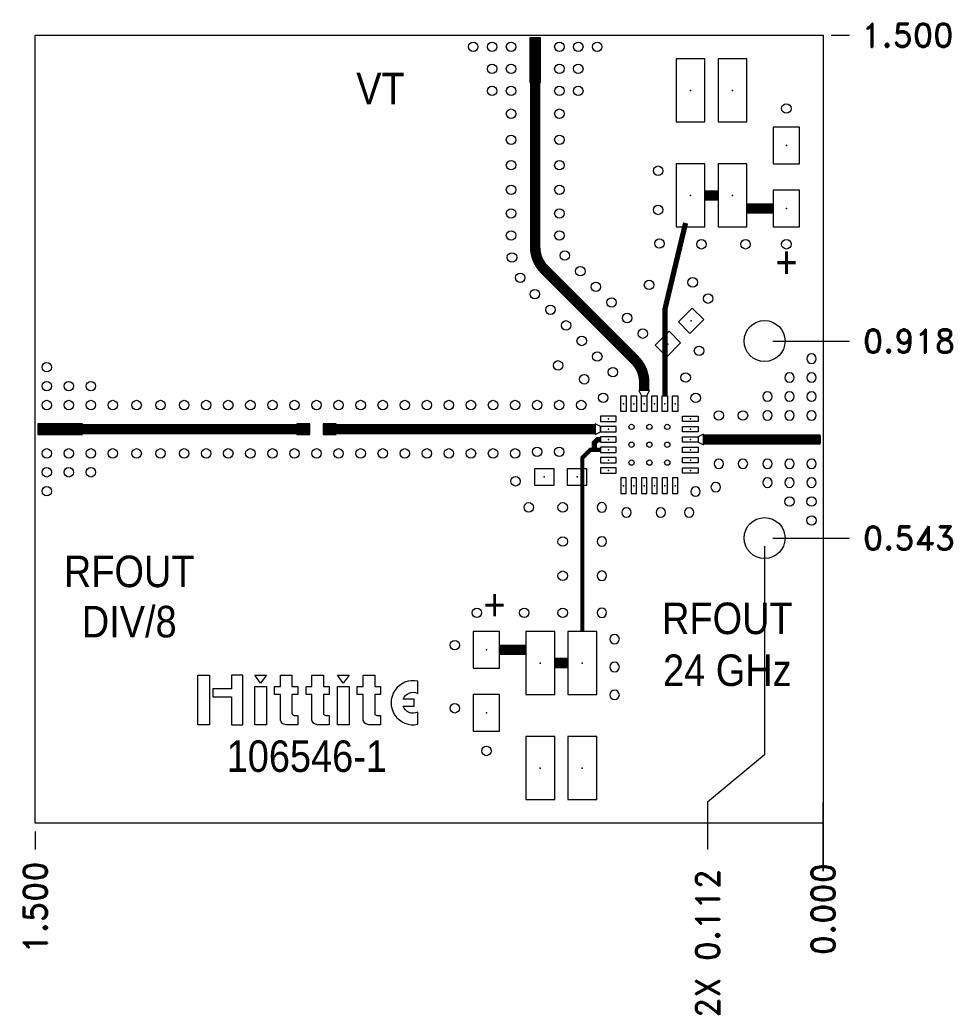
# Model space of a CAD drawing. Extents: x -1.53 to 0.24, y -0.34 to 1.53.
import ezdxf
from ezdxf.enums import TextEntityAlignment as Align

# ---------------------------------------------------------------- set-up
doc = ezdxf.new("R2010")
doc.units = 0
doc.header["$MEASUREMENT"] = 0
doc.linetypes.add('SSCOMP', pattern=[101, 100, 1])
doc.layers.get('0').update_dxf_attribs({"linetype": 'CONTINUOUS'})
doc.layers.get('Defpoints').update_dxf_attribs({"linetype": 'CONTINUOUS'})
for name, color, linetype in [('COM-NS', 4, 'CONTINUOUS'), ('HOL', 1, 'CONTINUOUS'), ('LND-NS', 5, 'CONTINUOUS'), ('NET', 7, 'CONTINUOUS'), ('PAD-NS', 5, 'CONTINUOUS'), ('PCB', 7, 'CONTINUOUS'), ('SLK-NS', 7, 'CONTINUOUS'), ('slr-NS', 7, 'CONTINUOUS'), ('TRA-NS', 5, 'CONTINUOUS'), ('via', 7, 'CONTINUOUS')]:
    doc.layers.add(name, color=color, linetype=linetype)
doc.layers.add('DIM', color=1, linetype='CONTINUOUS', lineweight=13)
doc.layers.add('GE-NS', color=94, linetype='CONTINUOUS', lineweight=5)
doc.layers.get('COM-NS').off()
doc.layers.get('GE-NS').off()
doc.styles.add('ROMAND', font='romand')
doc.dimstyles.get("Standard").update_dxf_attribs({"dimscale": 0.25, "dimtxt": 0.18, "dimasz": 0.18, "dimexe": 0.18, "dimexo": 0.0625, "dimgap": 0.09, "dimtad": 0, "dimtih": 1, "dimtoh": 1, "dimdec": 3, "dimzin": 0, "dimdsep": 46, "dimtxsty": 'ROMAND', "dimcen": 0.09, "dimadec": 0, "dimazin": 0, "dimtfac": 1, "dimtdec": 3, "dimtofl": 0, "dimtmove": 0, "dimatfit": 3, "dimfxl": 0, "dimtolj": 1, "dimtzin": 0, "dimarcsym": 0})

# ---------------------------------------------------------------- blocks, each defined once
blk = doc.blocks.new('hittite')
for points in [[(-0.2371, 0), (-0.2396, 0), (-0.2396, 0.1083), (-0.2144, 0.1083), (-0.2144, 0)], [(-0.1665, 0), (-0.1665, 0), (-0.1413, 0), (-0.1413, 0.1083), (-0.1665, 0.1083), (-0.1665, 0.0781), (-0.2068, 0.0781), (-0.2068, 0.0605), (-0.1665, 0.0605)], [(-0.0904, 0.1083), (-0.103, 0.0907), (-0.1156, 0.1083)], [(0.0897, 0.1083), (0.0771, 0.0907), (0.0645, 0.1083)], [(-0.0904, 0), (-0.1131, 0), (-0.1156, 0), (-0.1156, 0.0831), (-0.0904, 0.0831)], [(0.067, 0), (0.0645, 0), (0.0645, 0.0831), (0.0897, 0.0831), (0.0897, 0)]]:
    blk.add_lwpolyline(points, close=True)
for points in [[(-0.022, 0), (-0.0346, 0), (-0.0472, 0, -0.414214), (-0.0598, 0.0126), (-0.0598, 0.0655), (-0.0724, 0.0655), (-0.0724, 0.0831), (-0.0598, 0.0831), (-0.0598, 0.1083), (-0.0346, 0.1083), (-0.0346, 0.0831), (-0.022, 0.0831), (-0.022, 0.0655), (-0.0346, 0.0655), (-0.0346, 0.0252, 0.414214), (-0.0295, 0.0202), (-0.022, 0.0202)], [(0.0339, 0.0252, 0.414214), (0.0389, 0.0202), (0.0464, 0.0202), (0.0464, 0), (0.0339, 0), (0.0213, 0, -0.414214), (0.0087, 0.0126), (0.0087, 0.0655), (-0.0039, 0.0655), (-0.0039, 0.0831), (0.0087, 0.0831), (0.0087, 0.1083), (0.0339, 0.1083), (0.0339, 0.0831), (0.0464, 0.0831), (0.0464, 0.0655), (0.0339, 0.0655)], [(0.1329, 0, -0.414214), (0.1203, 0.0126), (0.1203, 0.0655), (0.1077, 0.0655), (0.1077, 0.0831), (0.1203, 0.0831), (0.1203, 0.1083), (0.1455, 0.1083), (0.1455, 0.0831), (0.1581, 0.0831), (0.1581, 0.0655), (0.1455, 0.0655), (0.1455, 0.0252, 0.414214), (0.1505, 0.0202), (0.1581, 0.0202), (0.1581, 0), (0.1455, 0)], [(0.2393, 0.0682), (0.2396, 0.0947, 1.246616), (0.2396, 0.0011), (0.2393, 0.0275, -0.45127), (0.2077, 0.0403), (0.2317, 0.0403), (0.2317, 0.0554), (0.2077, 0.0554, -0.45127)]]:
    blk.add_lwpolyline(points, format="xyb", close=True)
blk = doc.blocks.new('HOL-D018')
at = {"layer": 'HOL'}
blk.add_circle((0, 0), 0.009, dxfattribs=at)
blk = doc.blocks.new('VIA-D018-D0')
at = {"layer": 'HOL'}
blk.add_blockref('HOL-D018', (0, 0), dxfattribs=at)
at = {"layer": 'NET'}
blk.add_attdef('NET', text='', height=0.01, dxfattribs=at).set_placement((0, 0), align=Align.MIDDLE)
blk = doc.blocks.new('PAD-NS-4-D085-D02')
at = {"layer": 'PAD-NS'}
blk.add_lwpolyline([(-0.0425, -0.01), (0.0425, -0.01), (0.0425, 0.01), (-0.0425, 0.01)], close=True, dxfattribs=at)
blk.add_point((0, 0), dxfattribs=at)
blk = doc.blocks.new('SMA_JOHNSON-NS')
at = {"layer": 'PAD-NS'}
blk.add_blockref('PAD-NS-4-D085-D02', (0.0475, 0), dxfattribs=at)
at = {"layer": 'via'}
for p in [(0.022, 0.118), (0.022, 0.082), (0.064, 0.082), (0.106, 0.082), (0.022, 0.046), (0.064, 0.046), (0.106, 0.046), (0.022, -0.046), (0.064, -0.046), (0.106, -0.046), (0.022, -0.082), (0.064, -0.082), (0.106, -0.082), (0.022, -0.118)]:
    blk.add_blockref('VIA-D018-D0', p, dxfattribs=at)
blk = doc.blocks.new('LND-NS-4-D05-D07')
at = {"layer": 'LND-NS'}
blk.add_lwpolyline([(0.025, -0.035), (0.025, 0.035), (-0.025, 0.035), (-0.025, -0.035)], close=True, dxfattribs=at)
blk.add_point((0, 0), dxfattribs=at)
blk = doc.blocks.new('CASEA-NS')
at = {"layer": 'LND-NS', "rotation": 90}
for p in [(-0.06, 0), (0.06, 0)]:
    blk.add_blockref('LND-NS-4-D05-D07', p, dxfattribs=at)
at = {"layer": 'slr-NS', "flags": 8}
blk.add_attdef('POLARITY', text='', height=0.01, dxfattribs=at).set_placement((-0.065, -0.05), align=Align.MIDDLE)
blk = doc.blocks.new('PAD-NS-4-D055-D12')
at = {"layer": 'PAD-NS'}
blk.add_lwpolyline([(0.0275, -0.06), (0.0275, 0.06), (-0.0275, 0.06), (-0.0275, -0.06)], close=True, dxfattribs=at)
blk.add_point((0, 0), dxfattribs=at)
blk = doc.blocks.new('2MM_4PIN-NS')
at = {"layer": 'PAD-NS'}
for p in [(-0.04, 0.1), (0.04, 0.1), (-0.04, -0.1), (0.04, -0.1)]:
    blk.add_blockref('PAD-NS-4-D055-D12', p, dxfattribs=at)
blk = doc.blocks.new('HOL-D01')
at = {"layer": 'HOL', "linetype": 'Continuous'}
blk.add_circle((0, 0), 0.005, dxfattribs=at)
blk = doc.blocks.new('VIA-D01-D0')
at = {"layer": 'HOL'}
blk.add_blockref('HOL-D01', (0, 0), dxfattribs=at)
at = {"layer": 'NET'}
blk.add_attdef('NET', text='', height=0.01, dxfattribs=at).set_placement((0, 0), align=Align.MIDDLE)
blk = doc.blocks.new('LND-NS-4-D03-D01')
at = {"layer": 'LND-NS'}
blk.add_lwpolyline([(-0.015, -0.005), (0.015, -0.005), (0.015, 0.005), (-0.015, 0.005)], close=True, dxfattribs=at)
blk.add_point((0, 0), dxfattribs=at)
blk = doc.blocks.new('HMC_LP4-NS')
at = {"layer": 'LND-NS', "xscale": -1, "rotation": 90}
for p in [(-0.0492, 0.078), (-0.0295, 0.078), (-0.0098, 0.078), (0.0098, 0.078), (0.0295, 0.078), (0.0492, 0.078)]:
    blk.add_blockref('LND-NS-4-D03-D01', p, dxfattribs=at)
at = {"layer": 'LND-NS'}
for p in [(-0.078, 0.0492), (-0.078, 0.0295), (-0.078, 0.0098), (-0.078, -0.0098), (-0.078, -0.0295), (-0.078, -0.0492)]:
    blk.add_blockref('LND-NS-4-D03-D01', p, dxfattribs=at)
at = {"layer": 'LND-NS', "xscale": -1}
for p in [(0.078, 0.0492), (0.078, 0.0295), (0.078, 0.0098), (0.078, -0.0098), (0.078, -0.0295), (0.078, -0.0492)]:
    blk.add_blockref('LND-NS-4-D03-D01', p, dxfattribs=at)
at = {"layer": 'LND-NS', "rotation": 90}
for p in [(-0.0492, -0.078), (-0.0295, -0.078), (-0.0098, -0.078), (0.0098, -0.078), (0.0295, -0.078), (0.0492, -0.078)]:
    blk.add_blockref('LND-NS-4-D03-D01', p, dxfattribs=at)
at = {"layer": 'via'}
for p in [(-0.034, 0.034), (0, 0.034), (0.034, 0.034), (-0.034, 0), (0, 0), (0.034, 0), (-0.034, -0.034), (0, -0.034), (0.034, -0.034)]:
    blk.add_blockref('VIA-D01-D0', p, dxfattribs=at)
blk = doc.blocks.new('LND-NS-4-D02-D025')
at = {"layer": 'LND-NS'}
blk.add_lwpolyline([(0.01, -0.0125), (0.01, 0.0125), (-0.01, 0.0125), (-0.01, -0.0125)], close=True, dxfattribs=at)
blk.add_point((0, 0), dxfattribs=at)
blk = doc.blocks.new('0402-NS')
at = {"layer": 'LND-NS', "rotation": 90}
for p in [(-0.025, 0), (0.025, 0)]:
    blk.add_blockref('LND-NS-4-D02-D025', p, dxfattribs=at)
blk = doc.blocks.new('LND-NS-4-D031-D0375')
at = {"layer": 'LND-NS'}
blk.add_lwpolyline([(0.0155, -0.01875), (0.0155, 0.01875), (-0.0155, 0.01875), (-0.0155, -0.01875)], close=True, dxfattribs=at)
blk.add_point((0, 0), dxfattribs=at)
blk = doc.blocks.new('0603-NS')
at = {"layer": 'LND-NS', "rotation": 90}
for p in [(-0.03125, 0), (0.03125, 0)]:
    blk.add_blockref('LND-NS-4-D031-D0375', p, dxfattribs=at)
blk = doc.blocks.new('*D23')
at = {"layer": 'Defpoints', "color": 0}
for p in [(0, 0), (0, -0.0011), (0, -0.05)]:
    blk.add_point(p, dxfattribs=at)
at = {"layer": 'DIM', "color": 0, "lineweight": -2}
for p, q in [((0, -0.0911), (0, 0.04)), ((0, 0.04), (0, -0.05)), ((0, -0.0167), (0, -0.0911))]:
    blk.add_line(p, q, dxfattribs=at)
at = {"layer": 'DIM', "color": 0, "insert": (0, -0.1636), "char_height": 0.045, "attachment_point": 5, "rotation": 90, "style": 'ROMAND'}
blk.add_mtext('\\A1;0.000', dxfattribs=at)
blk = doc.blocks.new('*D24')
at = {"layer": 'Defpoints', "color": 0}
for p in [(-1.5, 0), (0, 0), (-1.5, -0.05)]:
    blk.add_point(p, dxfattribs=at)
at = {"layer": 'DIM', "color": 0, "lineweight": -2}
blk.add_line((-1.5, -0.0156), (-1.5, -0.05), dxfattribs=at)
at = {"layer": 'DIM', "color": 0, "insert": (-1.5, -0.1604), "char_height": 0.045, "attachment_point": 5, "rotation": 90, "style": 'ROMAND'}
blk.add_mtext('\\A1;1.500', dxfattribs=at)
blk = doc.blocks.new('*D25')
at = {"layer": 'Defpoints', "color": 0}
for p in [(0, 1.5), (0.05, 1.5), (0, 0)]:
    blk.add_point(p, dxfattribs=at)
at = {"layer": 'DIM', "color": 0, "lineweight": -2}
blk.add_line((0.0156, 1.5), (0.05, 1.5), dxfattribs=at)
at = {"layer": 'DIM', "color": 0, "insert": (0.1604, 1.5), "char_height": 0.045, "attachment_point": 5, "style": 'ROMAND'}
blk.add_mtext('\\A1;1.500', dxfattribs=at)
blk = doc.blocks.new('*D26')
at = {"layer": 'Defpoints', "color": 0}
for p in [(-0.1115, 0.5428), (0, 0), (-0.22, -0.05)]:
    blk.add_point(p, dxfattribs=at)
at = {"layer": 'DIM', "color": 0, "lineweight": -2}
for p, q in [((-0.1115, 0.5272), (-0.1115, 0.13)), ((-0.1115, 0.13), (-0.22, 0.04)), ((-0.22, 0.04), (-0.22, -0.05))]:
    blk.add_line(p, q, dxfattribs=at)
at = {"layer": 'DIM', "color": 0, "insert": (-0.22, -0.2289), "char_height": 0.045, "attachment_point": 5, "rotation": 90, "style": 'ROMAND'}
blk.add_mtext('\\A1;2X 0.112', dxfattribs=at)
blk = doc.blocks.new('*D27')
at = {"layer": 'Defpoints', "color": 0}
for p in [(-0.1115, 0.5428), (0.05, 0.5428), (0, 0)]:
    blk.add_point(p, dxfattribs=at)
at = {"layer": 'DIM', "color": 0, "lineweight": -2}
blk.add_line((-0.0959, 0.5428), (0.05, 0.5428), dxfattribs=at)
at = {"layer": 'DIM', "color": 0, "insert": (0.1636, 0.5428), "char_height": 0.045, "attachment_point": 5, "style": 'ROMAND'}
blk.add_mtext('\\A1;0.543', dxfattribs=at)
blk = doc.blocks.new('*D28')
at = {"layer": 'Defpoints', "color": 0}
for p in [(-0.1115, 0.9178), (0.05, 0.9178), (0, 0)]:
    blk.add_point(p, dxfattribs=at)
at = {"layer": 'DIM', "color": 0, "lineweight": -2}
blk.add_line((-0.0959, 0.9178), (0.05, 0.9178), dxfattribs=at)
at = {"layer": 'DIM', "color": 0, "insert": (0.1636, 0.9178), "char_height": 0.045, "attachment_point": 5, "style": 'ROMAND'}
blk.add_mtext('\\A1;0.918', dxfattribs=at)
blk = doc.blocks.new('SIR SOUTH WEST')
at = {"layer": 'HOL'}
for centre in [(-0.1115, 0.1875), (-0.1115, -0.1875)]:
    blk.add_circle(centre, 0.039, dxfattribs=at)
at = {"layer": 'LND-NS'}
blk.add_lwpolyline([(-0.094, -0.007), (-0.005, -0.007), (-0.005, 0.007), (-0.094, 0.007)], close=True, dxfattribs=at)
at = {"layer": 'via', "extrusion": (0, 0, -1), "zscale": -1}
for p in [(0.022, 0.154), (0.064, 0.118), (0.022, 0.118), (0.106, 0.082), (0.064, 0.082), (0.022, 0.082), (0.106, 0.046), (0.064, 0.046), (0.022, 0.046), (0.106, -0.046), (0.064, -0.046), (0.022, -0.046), (0.106, -0.082), (0.064, -0.082), (0.022, -0.082)]:
    blk.add_blockref('VIA-D018-D0', p, dxfattribs=at)
at = {"layer": 'via', "extrusion": (0, 0, -1), "xscale": -1, "zscale": -1, "rotation": 180}
for p in [(0.064, -0.118), (0.022, -0.118), (0.022, -0.154)]:
    blk.add_blockref('VIA-D018-D0', p, dxfattribs=at)

msp = doc.modelspace()

# ---------------------------------------------------------------- linework, layer by layer
at = {"layer": 'PCB'}
msp.add_lwpolyline([(-1.5, 1.5), (0, 1.5), (0, 0), (-1.5, 0)], close=True, dxfattribs=at)
at = {"layer": 'TRA-NS', "linetype": 'SSCOMP', "const_width": 0.02}
msp.add_lwpolyline([(-0.3406, 0.8235), (-0.3406, 0.8392, 0.198912), (-0.3582, 0.8817), (-0.5305, 1.054, -0.198912), (-0.5481, 1.0964), (-0.5481, 1.495)], format="xyb", dxfattribs=at)
at = {"layer": 'TRA-NS', "linetype": 'SSCOMP'}
for points, const_width in [([(-0.225, 1.195), (-0.2, 1.195)], 0.02), ([(-0.145, 1.17), (-0.095, 1.17)], 0.02), ([(-0.3012, 0.8135), (-0.3012, 0.9783), (-0.2618, 1.1426)], 0.01), ([(-0.9769, 0.75), (-1.495, 0.75)], 0.02), ([(-0.4337, 0.75), (-0.9519, 0.75)], 0.02), ([(-0.4237, 0.7303), (-0.4293, 0.7303), (-0.4354, 0.7242), (-0.4354, 0.7146)], 0.01), ([(-0.005, 0.7303), (-0.2277, 0.7303)], 0.02), ([(-0.4585, 0.365), (-0.4585, 0.6953), (-0.4431, 0.7106), (-0.4237, 0.7106)], 0.008), ([(-0.566, 0.33), (-0.616, 0.33)], 0.02), ([(-0.486, 0.305), (-0.511, 0.305)], 0.02)]:
    msp.add_lwpolyline(points, dxfattribs=dict(at, const_width=const_width))
at = {"layer": 'TRA-NS'}
for points in [[(-0.3356, 0.8135), (-0.3306, 0.8235), (-0.3506, 0.8235), (-0.3456, 0.8135)], [(-0.4237, 0.755), (-0.4337, 0.76), (-0.4337, 0.74), (-0.4237, 0.745)], [(-0.2377, 0.7253), (-0.2277, 0.7203), (-0.2277, 0.7403), (-0.2377, 0.7353)]]:
    msp.add_lwpolyline(points, close=True, dxfattribs=at)

# ---------------------------------------------------------------- block references
at = {"layer": 'COM-NS'}
for name, p, rotation in [('SMA_JOHNSON-NS', (-0.5481, 1.5), 270), ('2MM_4PIN-NS', (-0.2125, 1.295), 180), ('CASEA-NS', (-0.07, 1.23), 90), ('0603-NS', (-0.2734, 0.9343), 45), ('CASEA-NS', (-0.641, 0.27), 270)]:
    msp.add_blockref(name, p, dxfattribs=dict(at, rotation=rotation))
for name, p in [('SMA_JOHNSON-NS', (-1.5, 0.75)), ('HMC_LP4-NS', (-0.3307, 0.7205)), ('0402-NS', (-0.9644, 0.75)), ('0603-NS', (-0.4997, 0.6591)), ('2MM_4PIN-NS', (-0.4985, 0.205))]:
    msp.add_blockref(name, p, dxfattribs=at)
at = {"layer": 'GE-NS'}
for p in [(-0.07, 1.3605), (-0.5941, 1.3506), (-0.5021, 1.3506), (-0.5941, 1.3009), (-0.5021, 1.3009), (-0.5941, 1.2526), (-0.5021, 1.2526), (-0.3141, 1.2421), (-0.5941, 1.2057), (-0.5021, 1.2057), (-0.5941, 1.1608), (-0.5021, 1.1608), (-0.3141, 1.1674), (-0.5941, 1.1188), (-0.5021, 1.1188), (-0.3115, 1.1034), (-0.2316, 1.102), (-0.1476, 1.102), (-0.07, 1.102), (-0.4919, 1.0805), (-0.5923, 1.077), (-0.4622, 1.0508), (-0.5767, 1.0382), (-0.3314, 1.0248), (-0.2483, 1.0296), (-0.5487, 1.0071), (-0.4325, 1.0211), (-0.4028, 0.9914), (-0.2189, 0.9986), (-0.519, 0.9774), (-0.4893, 0.9477), (-0.3731, 0.9617), (-0.3434, 0.932), (-0.4596, 0.918), (-0.2362, 0.8994), (-0.4299, 0.8883), (-0.5045, 0.8715), (-0.4002, 0.8586), (-0.4548, 0.845), (-0.2617, 0.8484), (-0.4187, 0.8099), (-0.2426, 0.8096), (-1.3523, 0.796), (-1.3069, 0.796), (-1.2614, 0.796), (-1.2164, 0.796), (-1.1744, 0.796), (-1.1324, 0.796), (-1.0904, 0.796), (-1.0484, 0.796), (-1.0064, 0.796), (-0.9644, 0.796), (-0.9224, 0.796), (-0.8804, 0.796), (-0.8384, 0.796), (-0.7964, 0.796), (-0.7544, 0.796), (-0.7124, 0.796), (-0.6704, 0.796), (-0.6284, 0.796), (-0.5864, 0.796), (-0.5444, 0.796), (-0.5024, 0.796), (-0.4604, 0.796), (-0.1986, 0.7763), (-0.1526, 0.7763), (-1.3523, 0.704), (-1.3069, 0.704), (-1.2614, 0.704), (-1.2164, 0.704), (-1.1744, 0.704), (-1.1324, 0.704), (-1.0904, 0.704), (-1.0484, 0.704), (-1.0064, 0.704), (-0.9644, 0.704), (-0.9224, 0.704), (-0.8804, 0.704), (-0.8384, 0.704), (-0.7964, 0.704), (-0.7544, 0.704), (-0.7124, 0.704), (-0.6704, 0.704), (-0.6284, 0.704), (-0.5864, 0.704), (-0.5444, 0.7071), (-0.5024, 0.7071)]:
    msp.add_blockref('VIA-D018-D0', p, dxfattribs=at)
at = {"layer": 'GE-NS', "xscale": -1, "rotation": 180}
for p in [(-0.1986, 0.6843), (-0.1526, 0.6843), (-0.2428, 0.6313), (-0.2045, 0.6397), (-0.4212, 0.6013), (-0.3743, 0.5915), (-0.309, 0.5915), (-0.2552, 0.5915), (-0.4212, 0.5363), (-0.4212, 0.4712), (-0.4212, 0.4006), (-0.3969, 0.3504), (-0.3969, 0.2974), (-0.3969, 0.2444)]:
    msp.add_blockref('VIA-D018-D0', p, dxfattribs=at)
at = {"layer": 'GE-NS', "rotation": 180}
for p in [(-0.5855, 0.6509), (-0.5603, 0.6013), (-0.4958, 0.6013), (-0.4958, 0.5363), (-0.4958, 0.4712), (-0.6592, 0.4006), (-0.5691, 0.4006), (-0.4958, 0.4006), (-0.7013, 0.339), (-0.7013, 0.2188), (-0.641, 0.1376)]:
    msp.add_blockref('VIA-D018-D0', p, dxfattribs=at)
at = {"layer": 'HOL'}
msp.add_blockref('SIR SOUTH WEST', (0, 0.7303), dxfattribs=at)
at = {"layer": 'SLK-NS', "xscale": 0.8740994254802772, "yscale": 0.8740994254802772, "zscale": 0.8740994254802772}
msp.add_blockref('hittite', (-0.9809, 0.1875), dxfattribs=at)

# ---------------------------------------------------------------- texts
at = {"layer": 'SLK-NS', "width": 0.9}
for s, p in [('VT', (-0.8427, 1.3686)), ('+', (-0.0697, 1.0381)), ('RFOUT', (-1.321, 0.4494)), ('+', (-0.6255, 0.3861)), ('DIV/8', (-1.321, 0.3538)), ('RFOUT', (-0.1823, 0.36)), ('24 GHz', (-0.1823, 0.2613)), ('106546-1', (-0.9829, 0.0977))]:
    msp.add_text(s, height=0.06, dxfattribs=at).set_placement(p, align=Align.CENTER)

# ---------------------------------------------------------------- dimensions: what is measured, and where the dimension line sits
at = {"layer": 'DIM'}
for feature_location, offset, dtype, picture, middle in [((0, 1.5), (0.05, 0), 0, '*D25', (0.1604, 1.5)), ((-0.1115, 0.9178), (0.1615, 0), 0, '*D28', (0.1636, 0.9178)), ((-0.1115, 0.5428), (0.1615, 0), 0, '*D27', (0.1636, 0.5428)), ((0, -0.0011198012), (0, -0.0488801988), 1, '*D23', (0, -0.1635714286)), ((-1.5, 0), (0, -0.05), 1, '*D24', (-1.5, -0.1604))]:
    dim = msp.add_ordinate_dim(feature_location=feature_location, offset=offset, dtype=dtype, origin=(0, 0), dimstyle='Standard', dxfattribs=at)
    dim.commit()
    dim.dimension.update_dxf_attribs({"geometry": picture, "text_midpoint": middle})
dim = msp.add_ordinate_dim(feature_location=(-0.1115, 0.542815), offset=(-0.1084698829, -0.592815), dtype=1, origin=(0, 0), text='2X <>', dimstyle='Standard', dxfattribs=at)
dim.commit()
dim.dimension.update_dxf_attribs({"geometry": '*D26', "text_midpoint": (-0.2199698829, -0.2289285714)})

doc.saveas('drawing.dxf')
